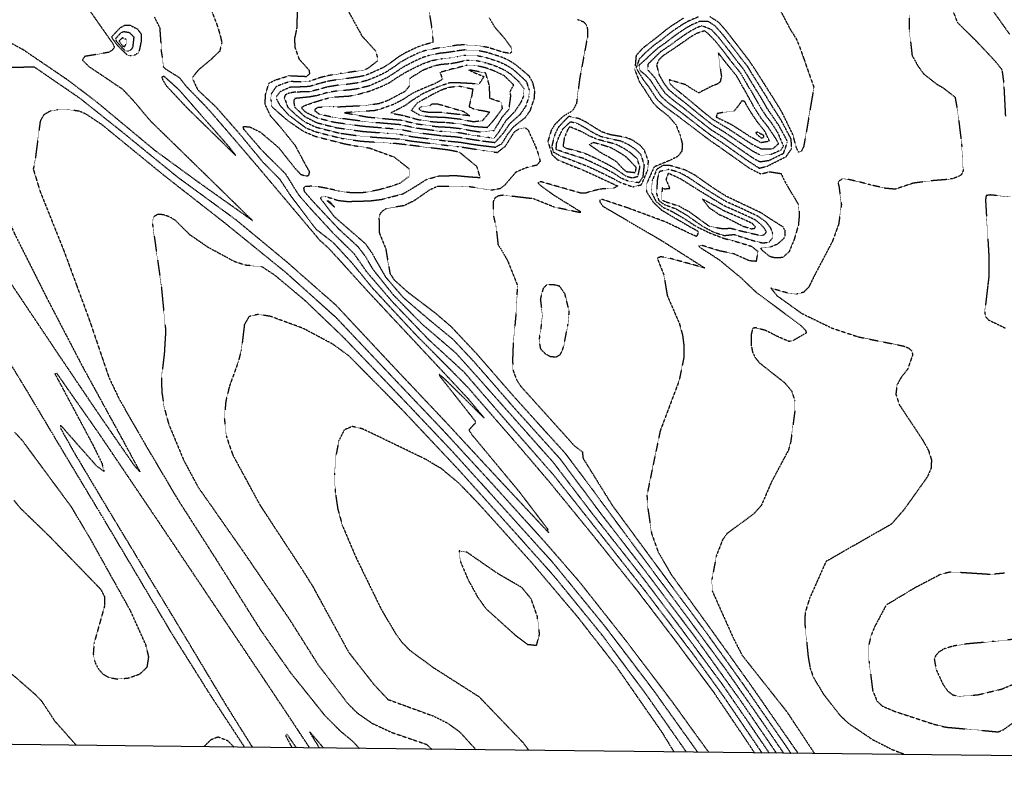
# Model space of a CAD drawing. Header units: feet. Extents: x 2234729 to 2255890, y 588345 to 614924.
# Tile 8 of 88: x 2245159 to 2245944, y 593610 to 594214. Entities that reach past the tile are written whole.
import ezdxf

# ---------------------------------------------------------------- set-up
doc = ezdxf.new("R2010")
doc.units = ezdxf.units.FT
doc.header["$MEASUREMENT"] = 0
doc.linetypes.add('OhDOT_USTN3', pattern=[0.22, 0.165, -0.055])
for name, color, linetype in [('Contours_2ft', 7, 'Continuous'), ('DT_X_Contour_Major', 132, 'OhDOT_USTN3'), ('DT_X_Contour_Minor', 136, 'OhDOT_USTN3'), ('MacedoniaMunicipalBoundar', 7, 'Continuous')]:
    doc.layers.add(name, color=color, linetype=linetype)

msp = doc.modelspace()

# ---------------------------------------------------------------- linework, layer by layer
at = {"layer": 'Contours_2ft'}
for p, q in [((2245581.58, 594002.93), (2245581.49, 594002.92)), ((2245581.67, 594002.92), (2245581.58, 594002.93))]:
    msp.add_line(p, q, dxfattribs=at)
at = {"layer": 'DT_X_Contour_Major'}
for points in [[(2245419.19, 594224.83), (2245432.02, 594201.47), (2245443.03, 594189.3), (2245444.26, 594184.53), (2245444.43, 594181.44), (2245436.67, 594175.36), (2245434.14, 594174.26), (2245421.64, 594172.29), (2245415.78, 594171.47), (2245404.65, 594169.66), (2245398.94, 594168.17), (2245390.04, 594165.17), (2245383.33, 594164.65), (2245374.87, 594165.03), (2245369.22, 594163.21), (2245363.73, 594161.02), (2245359.63, 594155.04), (2245359.43, 594150.7), (2245360.18, 594145.05), (2245367.71, 594138.29), (2245372.81, 594133.97), (2245383.93, 594126.28), (2245385.19, 594125.41), (2245394.54, 594121.4), (2245417.2, 594115.58), (2245425.62, 594113.91), (2245437.97, 594112.02), (2245457.87, 594104.75), (2245469.6, 594095.46), (2245469.75, 594089.37), (2245462.3, 594083.82), (2245456.53, 594081.69), (2245444.95, 594078.43), (2245433.78, 594076.36), (2245423.99, 594076.14), (2245414.18, 594077.42), (2245406.55, 594079.29), (2245397.98, 594080.9), (2245392.05, 594081.44), (2245387.28, 594081.31), (2245385.54, 594080.07), (2245385.98, 594077.44), (2245392.05, 594070.39), (2245413.56, 594047.37), (2245428.64, 594033.52), (2245434.24, 594026.21), (2245441.05, 594014.79), (2245450.54, 594002.92)], [(2245762.1, 594228.85), (2245773.51, 594206.96), (2245778.51, 594199.02), (2245780.49, 594194.36), (2245784.57, 594183.04), (2245792.52, 594160.32), (2245790.35, 594147.96), (2245787.13, 594128.57), (2245784.36, 594113.03), (2245782.45, 594109.32), (2245780.31, 594108.7), (2245778.61, 594112.13), (2245775.82, 594122.62), (2245767.53, 594139.65), (2245764.12, 594145.46), (2245760.39, 594151.45), (2245746.87, 594172.78), (2245741.33, 594181.17), (2245736.68, 594187.24), (2245722.51, 594205.62), (2245716.72, 594212.2), (2245709.65, 594216.67)], [(2245700.59, 594216.65), (2245692.14, 594213.08), (2245687.87, 594210.64), (2245681.63, 594206.44), (2245676.91, 594203), (2245670.66, 594198.02), (2245665.27, 594194.14), (2245657.54, 594187.44), (2245653.24, 594182.95), (2245650.9, 594176.27), (2245651.1, 594175.21), (2245656.44, 594166.42), (2245660.83, 594160.77), (2245661.5, 594159.67), (2245667.26, 594150.9), (2245672.87, 594145.66), (2245684.47, 594137.21), (2245691.85, 594131.59), (2245705.21, 594121.43), (2245709.68, 594118.01), (2245717.28, 594112.81), (2245741.18, 594095.82), (2245750.4, 594091.25), (2245756.98, 594093.06), (2245766.31, 594091.61), (2245770.16, 594083.68), (2245780.17, 594066.99), (2245780.93, 594058.81), (2245780.14, 594050.43), (2245776.71, 594038.67), (2245772.72, 594029.17), (2245767.71, 594024.56), (2245761.52, 594024.22), (2245757.25, 594025.4), (2245751.62, 594030.07), (2245750.22, 594031.59), (2245751.23, 594032.49), (2245757.81, 594033.05), (2245763.6, 594035.47), (2245768.67, 594039.8), (2245769.74, 594042.5), (2245769.74, 594045.93), (2245767.99, 594048.97), (2245758.56, 594054.85), (2245750.31, 594060.29), (2245731.03, 594069.44), (2245722.66, 594073.41), (2245713.21, 594079.4), (2245697.7, 594090.28), (2245689.82, 594094.46), (2245677.89, 594097.95), (2245672.35, 594098.12), (2245667.22, 594095.06), (2245663.57, 594085.83), (2245663.03, 594076.5), (2245666.53, 594069.48), (2245672.23, 594064.65), (2245679.11, 594061.52), (2245689.06, 594055.72), (2245698.62, 594049.43), (2245709.84, 594044.04), (2245721.3, 594039.71), (2245727.85, 594038.13), (2245742.73, 594033.6), (2245747.91, 594029.46), (2245746.45, 594021.52), (2245741.25, 594021.91), (2245728.43, 594027.61), (2245717.63, 594029.77), (2245702.66, 594034.44), (2245700.54, 594033.97), (2245702.07, 594032.4), (2245704.36, 594030.96), (2245716.83, 594022.98), (2245734.56, 594008.29), (2245740.16, 594002.92)], [(2245450.54, 594002.92), (2245456.91, 593994.98), (2245479.62, 593971.82), (2245506.49, 593948.86), (2245527.59, 593925.37), (2245565.71, 593882.37), (2245584.69, 593861.02), (2245615.76, 593820.21), (2245654.11, 593771.55), (2245686.47, 593728.7), (2245719.25, 593684.23), (2245740.08, 593653.88), (2245756.83, 593629.19)]]:
    msp.add_lwpolyline(points, dxfattribs=at)
at = {"layer": 'DT_X_Contour_Minor'}
for points in [[(2245201.77, 594240.35), (2245233.32, 594195.35), (2245234.66, 594192.14), (2245232.62, 594189.81), (2245229.88, 594188.27), (2245210.96, 594185.02), (2245209.03, 594182.2), (2245214.31, 594177.02), (2245240.9, 594159.13), (2245249.48, 594150.11), (2245263.25, 594133.71), (2245310.13, 594087.97), (2245344.69, 594054.12), (2245301.43, 594084.82), (2245267.01, 594109.96), (2245220.36, 594148.8), (2245197.45, 594166.21), (2245161.74, 594190.46), (2245137.6, 594203.41)], [(2245307.46, 594233.75), (2245316.46, 594210.23), (2245318.71, 594202.92), (2245320.35, 594196.17), (2245318.66, 594189.31), (2245311.29, 594182.28), (2245301.45, 594174.07), (2245297.11, 594168.55), (2245297.3, 594166.44), (2245300.97, 594158.57), (2245315.46, 594144.91), (2245334.58, 594123.17), (2245337.78, 594119.19), (2245352.85, 594100.96), (2245366.39, 594087.21), (2245375.04, 594074.13), (2245395.31, 594047.29), (2245408.84, 594036.83), (2245423.82, 594020.6), (2245438.27, 594002.92)], [(2245898.04, 594235.54), (2245906.89, 594212.27), (2245922.15, 594197.26), (2245937.35, 594181), (2245942.49, 594174.48), (2245943.89, 594164.37), (2245945.29, 594137.34)], [(2245444.63, 594002.92), (2245436.14, 594012.85), (2245426.03, 594027.39), (2245409.68, 594043.47), (2245389.74, 594065.11), (2245383.35, 594072.41), (2245380.07, 594077.08), (2245371.37, 594091.16), (2245355.84, 594106.53), (2245352.22, 594110.23), (2245337.95, 594126.82), (2245337.39, 594128.78), (2245337.95, 594129.18), (2245342.56, 594128.84), (2245351.23, 594124.51), (2245365.51, 594112.42), (2245378.68, 594095.82), (2245383.18, 594090.99), (2245387.34, 594089.64), (2245389.64, 594090.14), (2245390.38, 594092.84), (2245387.79, 594097.4), (2245379.01, 594113.77), (2245367.31, 594128.39), (2245359.27, 594137.5), (2245354.84, 594146.78), (2245355.16, 594154.7), (2245357.87, 594163.71), (2245363.02, 594166.25), (2245374.19, 594169.77), (2245375.22, 594169.69), (2245387.79, 594169.12), (2245390.54, 594171.31), (2245390.09, 594173.95), (2245382.22, 594182.73), (2245378.73, 594192.52), (2245378.62, 594199.77), (2245380.25, 594207.19), (2245381.03, 594229.25)], [(2245484.23, 594229.36), (2245488.21, 594204.8), (2245488.66, 594196.26), (2245481.12, 594194.14), (2245476.64, 594192.64), (2245467.03, 594188.08), (2245461.81, 594185.06), (2245453.83, 594179.16), (2245448.8, 594176.05), (2245440.37, 594172.21), (2245435.26, 594170.08), (2245430, 594168.84), (2245421.63, 594167.59), (2245414.52, 594166.79), (2245404.68, 594165.18), (2245398.12, 594163.41), (2245390.13, 594161.02), (2245381.92, 594160.63), (2245374.52, 594160.38), (2245367.56, 594157.23), (2245366.76, 594156.82), (2245363.89, 594153.14), (2245363.93, 594150.89), (2245366.72, 594146.03), (2245373.57, 594138.25), (2245381.86, 594132.17), (2245387.29, 594128.09), (2245395.09, 594124.98), (2245415.5, 594119.76), (2245430.95, 594117.5), (2245454.55, 594115.88), (2245457.06, 594115.72)], [(2245931.76, 594226.43), (2245940.52, 594214.13), (2245948.54, 594202.83)], [(2245431.9, 594002.92), (2245406.22, 594031.33), (2245398.89, 594037.87), (2245345.72, 594100.96), (2245343.98, 594102.91), (2245340, 594107.68), (2245312.29, 594139.87), (2245307.32, 594145.39), (2245292.46, 594160.63), (2245286.65, 594167.94), (2245276.17, 594174.48), (2245273.7, 594176.69), (2245272.87, 594185.06), (2245271.88, 594191.28), (2245271.88, 594195.75), (2245271.04, 594207.63), (2245266.64, 594216.46)], [(2245868.57, 594218.11), (2245868.51, 594206.58), (2245870.87, 594185.71), (2245875.48, 594177.5), (2245879.93, 594171.31), (2245890.7, 594162.8), (2245895.25, 594160.26), (2245905.09, 594152.68), (2245907.09, 594141.69), (2245910.33, 594115.33), (2245911.63, 594093.96), (2245910.14, 594090.63), (2245907.68, 594089.1), (2245903.1, 594087.49), (2245898.48, 594086.81), (2245886.13, 594085.79), (2245871.88, 594083.93), (2245857.25, 594079.09), (2245849.65, 594079.77), (2245837.65, 594082.53), (2245828.95, 594084.86), (2245818.65, 594087.19), (2245815.42, 594087.36), (2245812.2, 594085.37), (2245811.94, 594083.55), (2245812.56, 594081.18), (2245813.25, 594075.45), (2245814.46, 594066.9), (2245812.27, 594051.12), (2245807.33, 594037.53), (2245792.48, 594009.25), (2245789.42, 594002.92)], [(2245254.55, 594190.28), (2245253.6, 594187.79), (2245250.69, 594186), (2245248, 594185.41), (2245244.64, 594186.37), (2245237.19, 594193.74), (2245232.85, 594199.7), (2245232.74, 594201.03), (2245239.42, 594208.1), (2245243.03, 594210.01), (2245246.73, 594210.12), (2245252.98, 594207), (2245255.98, 594203.01), (2245255.92, 594196.83), (2245254.55, 594190.28)], [(2245533.56, 594215.81), (2245537.51, 594208.97), (2245545.56, 594199.7), (2245551.05, 594192.24), (2245551.71, 594188.8), (2245550.14, 594187.45), (2245544.98, 594188.28), (2245532.95, 594192.09), (2245526.42, 594193.41), (2245513.74, 594194.35), (2245507.73, 594193.96), (2245499.57, 594192.65), (2245493.86, 594191.87), (2245483.92, 594190.13), (2245478, 594188.17), (2245469.53, 594184.17), (2245463.11, 594180.64), (2245456.13, 594175.65), (2245450.63, 594172.15), (2245443.44, 594168.78), (2245436.37, 594165.9), (2245428.97, 594163.98), (2245421.63, 594162.89), (2245413.26, 594162.11), (2245404.71, 594160.7), (2245397.3, 594158.64), (2245390.21, 594156.87), (2245380.5, 594156.61), (2245379.31, 594156.65), (2245374.23, 594155.84), (2245370.86, 594154.27), (2245370.15, 594152.03), (2245372.9, 594144.54), (2245379.8, 594138.06), (2245386.72, 594132.69), (2245395.64, 594128.56), (2245413.79, 594123.95), (2245431.89, 594121.37), (2245453.36, 594119.82), (2245461.97, 594119.17), (2245471.72, 594117.55), (2245500.77, 594113.99), (2245509.03, 594113.13), (2245510.83, 594112.93), (2245518.17, 594111.75), (2245529.52, 594109.9), (2245540.12, 594108.45), (2245546.53, 594113.5), (2245552.25, 594122.61), (2245553.84, 594125.01), (2245557.42, 594127.38), (2245562.2, 594128.11), (2245564.62, 594126.42), (2245564.62, 594126.31), (2245570.28, 594113.82), (2245573.09, 594106.06), (2245574.18, 594101.34), (2245571.48, 594098.24), (2245563.04, 594096.22), (2245554.77, 594092.62), (2245546.01, 594082.43), (2245542.54, 594079.6), (2245537.79, 594078.58), (2245535.43, 594078.39), (2245528.27, 594079.47), (2245517.66, 594081.02), (2245501.3, 594081.36), (2245492.37, 594081.25), (2245486.04, 594078.49), (2245473.93, 594070.04), (2245465.67, 594065.97), (2245453.02, 594063.9), (2245451.75, 594063.72), (2245448.29, 594061.57), (2245446.32, 594059.2), (2245445.65, 594055.94), (2245445.87, 594044.41), (2245451.02, 594031.66), (2245454.39, 594011.94), (2245457.67, 594006.88), (2245462.05, 594002.92)], [(2245604.06, 594214.53), (2245608.94, 594212.71), (2245611.3, 594209.84), (2245611.86, 594207.03), (2245611.84, 594200.24), (2245605.65, 594166.86), (2245603.14, 594147.25), (2245599.74, 594141.34), (2245592.33, 594137.07), (2245585.51, 594130.28), (2245583.04, 594126.1), (2245580.63, 594118.13), (2245580.37, 594117.2)], [(2245688.42, 594215.54), (2245678.15, 594208.83), (2245674.17, 594205.88), (2245667.16, 594200.15), (2245662.89, 594196.92), (2245656.85, 594192.27), (2245656.18, 594191.72), (2245650.73, 594185.77), (2245649.71, 594174.38), (2245653.37, 594164.75), (2245657.57, 594158.5), (2245664.02, 594148.44), (2245667.78, 594144.38), (2245676.64, 594137.39), (2245682.47, 594130.52), (2245685.7, 594122.51), (2245687.63, 594115.23), (2245687.24, 594109.55), (2245683.92, 594105.16), (2245676.73, 594101.69), (2245665.1, 594096.9), (2245659.39, 594084.03), (2245659.11, 594077.16), (2245664.19, 594068.94), (2245671.07, 594062.47), (2245676.12, 594059.45), (2245686.89, 594053.1), (2245692.76, 594049.67), (2245700.6, 594045.39), (2245699.01, 594041.32), (2245693.88, 594043.6), (2245674.5, 594052.88), (2245644.26, 594064.1), (2245623.96, 594070.85), (2245621.92, 594070.55), (2245621.71, 594069.02), (2245624.25, 594065.49), (2245670.62, 594038.41), (2245705.48, 594016.25), (2245678.2, 594023.75), (2245670.32, 594025.18), (2245667.56, 594024.1), (2245672.81, 594010.83), (2245674.14, 594002.92)], [(2245774.37, 594119.16), (2245772.81, 594122.13), (2245766.17, 594134.63), (2245761.17, 594142.34), (2245759.44, 594144.99), (2245755.31, 594151.9), (2245744.25, 594169.54), (2245739.74, 594176.96), (2245736.43, 594181.11), (2245730.98, 594188.24), (2245719.68, 594202.81), (2245713.81, 594209.28), (2245708.2, 594212.99), (2245701.51, 594212.98), (2245694.93, 594210.15), (2245690.47, 594207.62), (2245685.12, 594204.05), (2245679.65, 594200.12), (2245674.16, 594195.89), (2245667.65, 594191.37), (2245660.7, 594184.99), (2245657.83, 594182.1), (2245652.99, 594178.1), (2245653.97, 594173.64), (2245657.98, 594170.52), (2245662.13, 594166.15), (2245665.43, 594160.85), (2245670.51, 594153.37), (2245676.58, 594147.93), (2245686.41, 594140.68), (2245694.05, 594134.69), (2245705.09, 594126.2), (2245710.3, 594122.17), (2245718.84, 594116.58), (2245739.08, 594102.31), (2245749.02, 594095.9), (2245755.34, 594097.51), (2245770.5, 594105.18), (2245774.91, 594111.73), (2245774.37, 594119.16)], [(2245771.13, 594117.82), (2245770.01, 594119.97), (2245764.82, 594129.61), (2245758.19, 594139.36), (2245755.27, 594143.64), (2245754.75, 594144.52), (2245750.24, 594152.35), (2245741.63, 594166.31), (2245736.74, 594174.52), (2245731.52, 594181.05), (2245725.27, 594189.24), (2245716.85, 594200), (2245710.91, 594206.37), (2245703.18, 594209.48), (2245698.52, 594207.64), (2245693.79, 594205.04), (2245689.49, 594202.27), (2245688.6, 594201.65), (2245682.39, 594197.25), (2245677.65, 594193.76), (2245670.03, 594188.6), (2245663.58, 594182.22), (2245659.97, 594178.64), (2245660.19, 594174.2), (2245665.4, 594168.42), (2245669.36, 594162.02), (2245673.75, 594155.84), (2245680.3, 594150.2), (2245688.36, 594144.15), (2245696.25, 594137.79), (2245704.98, 594130.97), (2245710.93, 594126.33), (2245720.4, 594120.35), (2245736.98, 594108.81), (2245745.11, 594103.3), (2245749.51, 594101.03), (2245756.79, 594102.13), (2245768.34, 594107.72), (2245771.31, 594116.33), (2245771.13, 594117.82)], [(2245249.21, 594192.52), (2245247.98, 594190.25), (2245245.11, 594189.17), (2245243.01, 594189.75), (2245236.55, 594196.79), (2245235.55, 594199.18), (2245239.73, 594203.75), (2245242, 594204.95), (2245246.46, 594204.23), (2245250.11, 594200.56), (2245249.21, 594192.52)], [(2245667.36, 594178.51), (2245669.01, 594182.43), (2245672.41, 594185.82), (2245681.15, 594191.63), (2245685.13, 594194.37), (2245695.08, 594201.26), (2245699.75, 594203.87), (2245705.3, 594205.62), (2245708.01, 594203.46), (2245714.02, 594197.19), (2245719.57, 594190.24), (2245726.62, 594181), (2245733.75, 594172.07), (2245739, 594163.08), (2245745.17, 594152.79), (2245750.07, 594144.05), (2245754.31, 594137.55), (2245758.35, 594132.46), (2245763.46, 594124.59), (2245768.14, 594113.68), (2245766.17, 594110.25), (2245758.23, 594106.75), (2245749.99, 594106.17), (2245743.77, 594109.38), (2245734.88, 594115.3), (2245721.95, 594124.12), (2245711.56, 594130.5), (2245704.87, 594135.74), (2245698.45, 594140.89), (2245690.3, 594147.61), (2245684.02, 594152.46), (2245676.99, 594158.3), (2245673.29, 594163.19), (2245669.46, 594169.86), (2245667.27, 594178.04), (2245667.36, 594178.51)], [(2245243.88, 594194.76), (2245243.97, 594198.64), (2245240.96, 594199.87), (2245238.35, 594197.33), (2245241.37, 594193.14), (2245242.91, 594193.1), (2245243.88, 594194.76)], [(2245437.75, 594161.46), (2245435.9, 594161.01), (2245427.93, 594159.13), (2245421.62, 594158.19), (2245412, 594157.43), (2245404.73, 594156.22), (2245396.48, 594153.87), (2245390.4, 594152.72), (2245378.73, 594151.51), (2245377.78, 594150.16), (2245377.83, 594148.02), (2245378.41, 594144.64), (2245386.31, 594137.14), (2245396.19, 594132.14), (2245412.09, 594128.13), (2245432.83, 594125.24), (2245452.16, 594123.76), (2245462.31, 594122.95), (2245472.76, 594120.98), (2245498.6, 594117.75), (2245510.79, 594116.58), (2245517.4, 594115.45), (2245524.37, 594114.39), (2245538.59, 594112.66), (2245543.78, 594115.53), (2245548.47, 594123.18), (2245553.09, 594129.04), (2245562.3, 594136.25), (2245566.29, 594141.78), (2245569.74, 594152.01), (2245569.92, 594158.05), (2245568.36, 594164.09), (2245565.63, 594169.19), (2245558.56, 594175.25), (2245554.04, 594178.87), (2245548.43, 594182.28), (2245542.89, 594184.68), (2245532.34, 594188.06), (2245525.36, 594189.54), (2245514.31, 594190.27), (2245507.86, 594189.43), (2245500.73, 594188.26), (2245494.42, 594187.53), (2245485.89, 594185.98), (2245479.37, 594183.71), (2245472.03, 594180.26), (2245464.41, 594176.21), (2245458.44, 594172.14), (2245452.47, 594168.25), (2245446.51, 594165.35), (2245437.75, 594161.46)], [(2245394.11, 594148.59), (2245398.03, 594149.79), (2245405.34, 594151.92), (2245410.75, 594152.75), (2245421.62, 594153.49), (2245426.89, 594154.28), (2245438.61, 594157.53), (2245449.58, 594161.92), (2245454.31, 594164.35), (2245460.75, 594168.64), (2245465.7, 594171.78), (2245474.54, 594176.35), (2245480.73, 594179.24), (2245487.86, 594181.82), (2245494.97, 594183.19), (2245501.88, 594183.87), (2245508, 594184.89), (2245514.87, 594186.19), (2245524.29, 594185.68), (2245531.72, 594184.04), (2245540.8, 594181.07), (2245547.18, 594178.21), (2245552.37, 594174.92), (2245557.87, 594170.11), (2245563.2, 594165.15), (2245565.41, 594158.23), (2245565.27, 594153.08), (2245562.64, 594145.24), (2245558.03, 594138.53), (2245549.9, 594131.34), (2245544.7, 594123.74), (2245537.97, 594116.19), (2245528.32, 594117.38), (2245520.71, 594118.53), (2245511.61, 594120.08), (2245506.09, 594120.81), (2245505.23, 594120.86), (2245496.44, 594121.51), (2245473.79, 594124.4), (2245462.65, 594126.73), (2245450.97, 594127.69), (2245433.78, 594129.11), (2245410.38, 594132.32), (2245396.74, 594135.72), (2245387.23, 594140.49), (2245384.3, 594143.35), (2245384.3, 594144.76), (2245386.33, 594145.83), (2245394.11, 594148.59)], [(2245716.35, 594187.85), (2245716.53, 594186.1), (2245717.45, 594177.91), (2245718.78, 594169.15), (2245717.84, 594164.95), (2245716.04, 594163.21), (2245711.6, 594161.58), (2245700.71, 594155.93), (2245696.27, 594158.46), (2245690.25, 594162.46), (2245677.2, 594166.4), (2245677.81, 594163.26), (2245680.23, 594160.77), (2245687.73, 594154.73), (2245692.24, 594151.08), (2245700.65, 594143.99), (2245704.76, 594140.52), (2245712.19, 594134.66), (2245723.51, 594127.89), (2245732.77, 594121.8), (2245742.43, 594115.45), (2245750.48, 594111.3), (2245759.67, 594111.36), (2245764.42, 594115.43), (2245762.1, 594119.57), (2245756.12, 594128.55), (2245750.88, 594135.15), (2245745.38, 594143.58), (2245740.1, 594153.24), (2245736.38, 594159.85), (2245730.75, 594169.63), (2245722.41, 594179.99), (2245716.35, 594187.85)], [(2245397.4, 594144.61), (2245409.09, 594145.07), (2245412.6, 594144.84), (2245420.03, 594145.28), (2245435.65, 594146.01), (2245446.25, 594147.67), (2245453.39, 594150.32), (2245466.61, 594157.38), (2245470.04, 594161.5), (2245470.3, 594167.08), (2245470.98, 594168.13), (2245481.23, 594174.42), (2245482.09, 594174.77), (2245489.83, 594177.67), (2245495.53, 594178.85), (2245503.05, 594179.47), (2245508.14, 594180.36), (2245515.44, 594182.11), (2245523.23, 594181.81), (2245531.1, 594180.01), (2245538.72, 594177.47), (2245545.94, 594174.14), (2245550.7, 594170.97), (2245557.17, 594164.96), (2245561.39, 594159.29), (2245560.88, 594153.46), (2245559, 594148.7), (2245553.75, 594140.8), (2245546.72, 594133.65), (2245540.92, 594124.3), (2245537.36, 594119.72), (2245532.26, 594120.38), (2245524.01, 594121.61), (2245517.16, 594122.65), (2245510.69, 594123.89), (2245503.33, 594124.73), (2245494.27, 594125.27), (2245474.83, 594127.83), (2245463, 594130.51), (2245449.78, 594131.63), (2245434.72, 594132.98), (2245408.68, 594136.5), (2245398, 594138.93), (2245394.82, 594141.44), (2245394.93, 594143.24), (2245397.4, 594144.61)], [(2245441.29, 594141.58), (2245435.5, 594141.45), (2245418.25, 594140.09), (2245436.78, 594136.7), (2245448.59, 594135.56), (2245463.34, 594134.29), (2245475.87, 594131.25), (2245492.1, 594129.04), (2245501.44, 594128.59), (2245510.64, 594127.54), (2245518.74, 594126), (2245526.86, 594124.76), (2245537.56, 594125.98), (2245538.2, 594127.05), (2245543.81, 594136.48), (2245549.36, 594142.87), (2245550.85, 594153.64), (2245550.1, 594156.8), (2245553.15, 594162.29), (2245545.56, 594169.65), (2245544.69, 594170.08), (2245536.63, 594173.86), (2245530.48, 594175.98), (2245522.17, 594177.95), (2245516, 594178.03), (2245505.1, 594175.14), (2245504.21, 594175.08), (2245494.31, 594172.26), (2245496.36, 594166.88), (2245490.97, 594163.59), (2245485.87, 594161.55), (2245475.21, 594157), (2245469.46, 594153.79), (2245465.15, 594150.83), (2245456.66, 594146.45), (2245446.67, 594142.92), (2245441.29, 594141.58)], [(2245392.74, 594002.92), (2245372.56, 594020.68), (2245332.15, 594054.22), (2245284.88, 594088.82), (2245241.62, 594124.11), (2245207.35, 594151.46), (2245170.81, 594176.52), (2245149.01, 594176.1), (2245140.33, 594174.56), (2245133.41, 594171.67), (2245128.46, 594167.98), (2245123.83, 594161.32), (2245121.78, 594155.44), (2245119.32, 594150.15), (2245117.86, 594134.75), (2245119.6, 594125.61), (2245142.69, 594072.26), (2245154.84, 594043.87), (2245175.38, 594002.92)], [(2245293.06, 594143.53), (2245276.1, 594161.58), (2245272.64, 594167.79), (2245273.05, 594169.1), (2245274.17, 594169.29), (2245285.95, 594158.63), (2245325.48, 594113.57), (2245331.44, 594105.97), (2245293.06, 594143.53)], [(2245517.33, 594174.22), (2245521.74, 594172.12), (2245529.37, 594168.98), (2245525.38, 594162.98), (2245523.83, 594163.07), (2245511.72, 594163.85), (2245502.07, 594163.92), (2245501.13, 594163.65), (2245494.2, 594161.35), (2245488.31, 594158.83), (2245480.33, 594155.11), (2245473.42, 594150.75), (2245472.55, 594150.3), (2245466.61, 594145.91), (2245461.06, 594142.95), (2245455.04, 594139.88), (2245464.87, 594138.01), (2245476.91, 594134.67), (2245489.94, 594132.8), (2245499.54, 594132.46), (2245510.6, 594131.19), (2245520.32, 594129.34), (2245532.01, 594128.45), (2245532.68, 594128.97), (2245538.05, 594135.16), (2245544.12, 594143.51), (2245543.41, 594148.35), (2245534.1, 594151.62), (2245533.82, 594161.5), (2245530.81, 594171.71), (2245529.86, 594171.95), (2245517.67, 594174.33), (2245517.33, 594174.22)], [(2245476.43, 594148.22), (2245485.45, 594153.23), (2245490.75, 594156.12), (2245496.72, 594158.88), (2245501.65, 594160.5), (2245509.38, 594161.44), (2245520.45, 594159.09), (2245519.75, 594154.38), (2245517.47, 594145.03), (2245522.01, 594142.79), (2245528.59, 594141.83), (2245534, 594140.61), (2245528.06, 594133.71), (2245520.96, 594132.81), (2245510.55, 594134.85), (2245497.64, 594136.33), (2245487.77, 594136.56), (2245478.33, 594137.94), (2245471.53, 594141.95), (2245476.43, 594148.22)], [(2245479.78, 594145.18), (2245485.9, 594145.62), (2245488.1, 594147.2), (2245492.73, 594147.12), (2245497.29, 594145.82), (2245503.45, 594143.96), (2245513.27, 594141.18), (2245518.1, 594137.67), (2245510.08, 594138.6), (2245495.74, 594140.19), (2245485.61, 594140.32), (2245480.07, 594141.22), (2245477.99, 594142.73), (2245477.99, 594144.03), (2245479.78, 594145.18)], [(2245737.39, 594149.04), (2245735.09, 594149.65), (2245732.27, 594145.6), (2245728.73, 594141.38), (2245721.08, 594140.54), (2245715.34, 594139.36), (2245714.67, 594136.66), (2245725.38, 594131.49), (2245730.67, 594128.29), (2245741.1, 594121.53), (2245750.29, 594116.39), (2245757.05, 594117.57), (2245753.44, 594125.34), (2245747.45, 594132.75), (2245741.33, 594141.89), (2245737.39, 594149.04)], [(2245382.2, 594002.92), (2245371.87, 594012.19), (2245322.66, 594052.16), (2245274.43, 594089.9), (2245224.67, 594130.61), (2245212.2, 594138.9), (2245206.77, 594141.31), (2245195.99, 594142.84), (2245189.53, 594142.59), (2245183.16, 594141.32), (2245178.16, 594138.36), (2245175.43, 594133.34), (2245171.17, 594100.72), (2245169.91, 594095.2), (2245175.33, 594077.43), (2245194.37, 594029.89), (2245204.29, 594002.92)], [(2245597.1, 594137.23), (2245594.14, 594134.35), (2245588.93, 594128.77), (2245585.9, 594123), (2245583.4, 594113.05), (2245584.74, 594108.79), (2245590.88, 594105.4), (2245594.95, 594104.09), (2245602.92, 594100.95), (2245611.35, 594097.76), (2245612.27, 594097.33), (2245618.7, 594094.38), (2245624.53, 594091.53), (2245632.87, 594087.46), (2245638.04, 594084.56), (2245648.13, 594080.98), (2245654.66, 594082.55), (2245655.51, 594083.65), (2245660.02, 594094.46), (2245660.59, 594101.51), (2245657.33, 594110.22), (2245654.2, 594113.9), (2245647.93, 594118.22), (2245642.36, 594120.45), (2245630.46, 594122.48), (2245623.16, 594124.9), (2245621.89, 594125.67), (2245610.8, 594132.63), (2245605.28, 594135.39), (2245597.1, 594137.23)], [(2245586.97, 594110.81), (2245587.32, 594115.63), (2245588.75, 594119.9), (2245592.35, 594127.25), (2245598.45, 594132.95), (2245603.24, 594131.92), (2245609.03, 594128.82), (2245617.28, 594123.77), (2245622.63, 594121.23), (2245628.69, 594119.71), (2245638.5, 594117.72), (2245644.9, 594114.67), (2245650.43, 594110.87), (2245654.46, 594106.79), (2245657.08, 594098.5), (2245656.1, 594088.92), (2245652.91, 594084.25), (2245644.28, 594085.6), (2245638.67, 594087.96), (2245633.23, 594091.63), (2245626.79, 594095.01), (2245620.17, 594098.35), (2245614.74, 594100.91), (2245608.63, 594103.62), (2245602.49, 594105.52), (2245592.87, 594108.67), (2245588.38, 594110.25), (2245586.97, 594110.81)], [(2245592.44, 594113.54), (2245594.32, 594112.01), (2245602.06, 594110.09), (2245609.5, 594107.91), (2245617.21, 594104.49), (2245621.64, 594102.32), (2245629.04, 594098.49), (2245633.58, 594095.81), (2245642.72, 594089.57), (2245647.76, 594088.13), (2245652.19, 594089.41), (2245653.84, 594096.97), (2245651.58, 594103.36), (2245646.66, 594107.84), (2245641.87, 594111.12), (2245634.63, 594114.98), (2245626.91, 594116.93), (2245619.26, 594119.05), (2245612.67, 594121.87), (2245607.26, 594125.01), (2245597.75, 594128.92), (2245596.17, 594126.62), (2245593.44, 594119.98), (2245592.44, 594113.54)], [(2245750.32, 594120.24), (2245751.72, 594119.96), (2245752.55, 594120.75), (2245752.55, 594121.78), (2245752.16, 594122.3), (2245750.07, 594123.21), (2245747.13, 594124.8), (2245746.54, 594124.7), (2245746.27, 594124.25), (2245746.73, 594123.14), (2245750.32, 594120.24)], [(2245401.21, 594068.9), (2245399.09, 594071.81), (2245399.99, 594073.04), (2245402.98, 594073.38), (2245413.14, 594070.14), (2245420.59, 594069.33), (2245438.44, 594069.84), (2245447.46, 594070.95), (2245454.77, 594072.8), (2245464.73, 594075.39), (2245475.38, 594081.69), (2245483.55, 594086.91), (2245493.52, 594089.72), (2245507.06, 594090.03), (2245515.02, 594089.26), (2245526.43, 594088.4), (2245523.74, 594097.2), (2245513.17, 594105.83), (2245509.97, 594108.53), (2245501.51, 594110.27), (2245470.37, 594114.17), (2245457.06, 594115.72)], [(2245580.37, 594117.2), (2245583.68, 594106.61), (2245587.9, 594102.77), (2245590.15, 594101.72), (2245603.35, 594096.39), (2245606.89, 594095.05), (2245617.24, 594090.42), (2245622.28, 594088.06), (2245632.51, 594083.28), (2245636.11, 594081.62), (2245632.81, 594079.83), (2245621.9, 594079.17), (2245614.2, 594077.17), (2245610.51, 594075.98), (2245606.57, 594075.98), (2245575.03, 594084.99), (2245572.45, 594084.56), (2245572.7, 594083.8), (2245574.44, 594082.14), (2245584.63, 594074.7), (2245606.66, 594061.06), (2245605.98, 594060.39), (2245585.61, 594064.74), (2245569.02, 594071.39), (2245544.87, 594074.28), (2245541.11, 594073.83), (2245538.16, 594072.16), (2245536.67, 594069.01), (2245536.64, 594068.77), (2245537.03, 594057.46), (2245539, 594049.44), (2245540.57, 594035.15), (2245548.16, 594022.28), (2245555.88, 594002.92)], [(2245617.17, 594112.03), (2245613.36, 594114.66), (2245616.62, 594116.55), (2245625.14, 594114.16), (2245630.77, 594112.25), (2245638.84, 594107.58), (2245642.89, 594104.81), (2245650.65, 594096.66), (2245649.87, 594092.16), (2245643.2, 594092.91), (2245640.34, 594095.24), (2245635.39, 594100.77), (2245629.65, 594104.36), (2245622.88, 594108.02), (2245617.17, 594112.03)], [(2245722.26, 594069.29), (2245719.2, 594071.15), (2245704.78, 594080.14), (2245692.15, 594088.69), (2245684.86, 594092.58), (2245676.85, 594094.82), (2245669.35, 594093.22), (2245667.74, 594087.63), (2245666.95, 594075.85), (2245668.88, 594070.03), (2245673.4, 594066.83), (2245682.11, 594063.59), (2245691.22, 594058.33), (2245703.93, 594049.43), (2245712.94, 594044.69), (2245721.07, 594042.14), (2245728.74, 594043.01), (2245730.25, 594042.5), (2245744.64, 594037.92), (2245751.82, 594036.22), (2245756.9, 594036.89), (2245759.5, 594040.19), (2245759.67, 594043.79), (2245758.1, 594048.2), (2245754.47, 594052.85), (2245747.98, 594057.47), (2245732.93, 594064.58), (2245722.26, 594069.29)], [(2245721.17, 594065.71), (2245716.39, 594068.62), (2245696.36, 594080.88), (2245686.6, 594087.09), (2245676.37, 594091.82), (2245674.58, 594086.82), (2245677.62, 594079.49), (2245673.29, 594079.16), (2245671.45, 594080.22), (2245671.23, 594070.57), (2245674.57, 594069.01), (2245685.11, 594065.66), (2245693.39, 594060.95), (2245709.24, 594049.44), (2245720.01, 594047.62), (2245726.14, 594048.01), (2245736.44, 594045.31), (2245751, 594041.99), (2245753.42, 594043.29), (2245754.66, 594045.03), (2245753.2, 594047.62), (2245750.38, 594050.86), (2245745.66, 594054.66), (2245734.84, 594059.72), (2245721.17, 594065.71)], [(2245401.21, 594068.9), (2245409.93, 594057.28), (2245434.76, 594035.71), (2245439.45, 594029.02), (2245450.93, 594009), (2245456.18, 594002.92)], [(2245404.22, 594069.99), (2245405.92, 594069.58), (2245410.18, 594064.8), (2245404.22, 594069.99)], [(2245720.09, 594062.13), (2245716.44, 594064.34), (2245703.7, 594071.17), (2245708.88, 594064.43), (2245717.12, 594058.87), (2245723.21, 594056.17), (2245736.02, 594049.6), (2245742.85, 594047.51), (2245745.21, 594047.9), (2245746.05, 594048.91), (2245743.34, 594051.85), (2245736.74, 594054.86), (2245725.08, 594059.96), (2245720.09, 594062.13)], [(2245949.39, 594072.91), (2245933.32, 594074.51), (2245929.92, 594074.01), (2245929.42, 594070.32), (2245932.06, 594026.12), (2245931.95, 594008.26), (2245931.32, 594002.92)], [(2245371.58, 594002.92), (2245362.58, 594010.48), (2245352.29, 594017.23), (2245339.2, 594018.4), (2245330.59, 594021.21), (2245309.42, 594032.66), (2245294.92, 594042.64), (2245283.46, 594054.04), (2245279.19, 594056.76), (2245274.02, 594058.68), (2245269.06, 594059.03), (2245265.72, 594056.85), (2245264.98, 594051.47), (2245271.86, 594002.92)], [(2245113.45, 594002.92), (2245132.62, 593970.92), (2245162.49, 593922.03), (2245195.07, 593867.39), (2245223.67, 593819.84), (2245252.81, 593770.8), (2245280.7, 593723.94), (2245310.26, 593676.77), (2245338.36, 593633.88)], [(2245175.38, 594002.92), (2245180.46, 593992.79), (2245209.6, 593936.81), (2245237.86, 593885.2), (2245254.95, 593853.67), (2245250.73, 593858.29), (2245222.93, 593898.54), (2245189.17, 593948.61), (2245157.92, 593995.31), (2245152.8, 594002.92)], [(2245204.29, 594002.92), (2245214.64, 593974.82), (2245230.15, 593929.16), (2245238.34, 593911.8), (2245258.97, 593875.85), (2245284.8, 593832.13), (2245315.89, 593783.51), (2245351.33, 593727.14), (2245375.03, 593693.38), (2245402.19, 593659.42), (2245414.4, 593647.13), (2245424.88, 593638.41), (2245429.94, 593632.85)], [(2245271.86, 594002.92), (2245271.9, 594002.65), (2245275.51, 593966.28), (2245274.4, 593947.9), (2245272.12, 593928.49), (2245272.43, 593917.33), (2245274.32, 593904.95), (2245278.03, 593891.33), (2245290.04, 593862.54), (2245301.43, 593841.29), (2245337.18, 593790.24), (2245374.05, 593736.18), (2245396.98, 593699.79), (2245420.63, 593668.84), (2245428.27, 593661.19), (2245440.13, 593652.94), (2245456.03, 593645.57), (2245483.64, 593636.07), (2245487.69, 593632.21)], [(2245699.89, 593629.83), (2245664.95, 593678.86), (2245625.8, 593730.43), (2245584.38, 593781.11), (2245545.07, 593824.67), (2245504.22, 593869.85), (2245463.52, 593912.8), (2245417.71, 593960.53), (2245386.99, 593989.98), (2245371.58, 594002.92)], [(2245708.73, 593629.73), (2245679.26, 593670.5), (2245643.03, 593718.37), (2245605.35, 593766.09), (2245578.73, 593796.74), (2245536.03, 593844), (2245497.01, 593886.5), (2245454.03, 593931.7), (2245411.72, 593976.42), (2245382.2, 594002.92)], [(2245431.9, 594002.92), (2245437.05, 593997.23), (2245477.73, 593953.71), (2245516.94, 593911.72), (2245529.45, 593896.62), (2245498.31, 593927.45), (2245493.77, 593931.26), (2245493.88, 593930.3), (2245522.24, 593894.27), (2245522.72, 593892.76), (2245517.37, 593886.91), (2245519.62, 593883.37), (2245557.37, 593837.86), (2245579.86, 593808.3), (2245581, 593805.07), (2245538.45, 593850.6), (2245499.25, 593892.97), (2245455.11, 593939.72), (2245411.48, 593986.44), (2245392.74, 594002.92)], [(2245438.27, 594002.92), (2245440.52, 594000.17), (2245474.55, 593963.46), (2245506.93, 593930.78), (2245516.86, 593920.55), (2245559.35, 593871.56), (2245581.62, 593845.42), (2245616.73, 593802.44), (2245652.26, 593757.95), (2245681.05, 593720.12), (2245712.46, 593677.84), (2245740.78, 593635.97), (2245745.13, 593629.32)], [(2245444.63, 594002.92), (2245456.53, 593989.04), (2245485.22, 593959.15), (2245513.13, 593933.53), (2245546.53, 593894.83), (2245584.73, 593851.23), (2245621.6, 593804.69), (2245657.89, 593758.49), (2245695.46, 593709), (2245720.57, 593674.19), (2245751.06, 593629.26)], [(2245456.18, 594002.92), (2245465.02, 593992.71), (2245484.1, 593976.32), (2245504.71, 593959.3), (2245522, 593940.82), (2245553.2, 593904.87), (2245589.49, 593864.62), (2245622.61, 593820.21), (2245659.27, 593772.78), (2245698, 593721.29), (2245733.83, 593671.27), (2245762.2, 593629.7), (2245762.59, 593629.13)], [(2245462.05, 594002.92), (2245468.43, 593997.17), (2245490.48, 593980.4), (2245502.93, 593969.74), (2245523.72, 593947.58), (2245551.15, 593915.97), (2245594.29, 593868.23), (2245615.38, 593840.09), (2245644.13, 593801.17), (2245683.87, 593747.95), (2245721.6, 593696.69), (2245752.13, 593652.86), (2245768.31, 593629.07)], [(2245554.87, 593979.61), (2245556.14, 593999.27), (2245555.88, 594002.92)], [(2245581.49, 594002.92), (2245579.35, 594002.79), (2245576.54, 593999.81), (2245574.35, 593991.31), (2245576.03, 593978.37), (2245574.65, 593967.47), (2245573.42, 593959.54), (2245573.83, 593955.13), (2245574.49, 593951.63), (2245578.04, 593948.13), (2245581.94, 593945.75), (2245586.86, 593945.19), (2245590.26, 593947.12), (2245591.68, 593950.06), (2245593.05, 593953.81), (2245596.42, 593971.34)], [(2245596.42, 593971.34), (2245597.43, 593981.49), (2245594.03, 593995.42), (2245589.81, 594001.61), (2245586.89, 594002.56), (2245581.67, 594002.92)], [(2245674.14, 594002.92), (2245675.6, 593994.21), (2245685.27, 593971.86), (2245687.76, 593962.76), (2245688.91, 593953.57), (2245688.72, 593944.43), (2245685, 593926.21), (2245669.91, 593886.18), (2245659.34, 593834.96), (2245659.99, 593825.23), (2245663.03, 593804.55), (2245668.24, 593789.7), (2245678.9, 593771.39), (2245708.7, 593730.24), (2245741.53, 593684.25), (2245778.96, 593630.29), (2245779.86, 593628.94)], [(2245740.16, 594002.92), (2245746.01, 593997.33), (2245781.9, 593970.51), (2245785.9, 593966.51), (2245786.51, 593964.34), (2245776.08, 593958.34), (2245772.76, 593957.59), (2245764.13, 593961.23), (2245754.07, 593966.38), (2245745.89, 593968.55), (2245743.82, 593968.03), (2245742.52, 593963.32), (2245742.6, 593954.22), (2245743.59, 593949.28), (2245745.7, 593944.76), (2245749.27, 593940.41), (2245769.21, 593924.7), (2245774.83, 593917.93), (2245777.28, 593910.32), (2245777.34, 593902.14), (2245774.08, 593877.73), (2245772.23, 593870.87), (2245759.02, 593846.11), (2245750.52, 593826.65), (2245744.44, 593819.94), (2245723.19, 593804.21), (2245719.92, 593799.76), (2245714.78, 593786.82), (2245711.14, 593767.74), (2245711.45, 593758.53), (2245728.06, 593721.33), (2245735.28, 593707.21), (2245770.96, 593662.09), (2245787.7, 593636.86), (2245793, 593628.79)], [(2245789.42, 594002.92), (2245788.55, 594001.12), (2245784.22, 593996.79), (2245778.71, 593995.38), (2245772.63, 593995.94), (2245758.32, 594000.02), (2245763.11, 593994.11), (2245782.83, 593980), (2245806.9, 593968.3), (2245827.67, 593961.34), (2245863.81, 593954.01), (2245867.95, 593952.39), (2245870.71, 593949.97), (2245871.26, 593946.65), (2245867.19, 593935.36), (2245861.99, 593928.72), (2245858.81, 593922.84), (2245857.91, 593915.49), (2245860.76, 593906.95), (2245879.14, 593879.23), (2245883.88, 593870.75), (2245886.34, 593863.06), (2245885.93, 593856.19), (2245882.92, 593849.4), (2245864.53, 593823.55), (2245854.35, 593811.82), (2245802.17, 593782.01), (2245789.09, 593752.56), (2245785.56, 593741.22), (2245785.2, 593733.6), (2245787.93, 593706.08), (2245789.53, 593697.13), (2245791.98, 593689.79), (2245800.31, 593676), (2245813.68, 593658.84), (2245820.46, 593652.65), (2245839.23, 593639.99), (2245855.06, 593631.9), (2245865.54, 593627.98)], [(2245931.32, 594002.92), (2245928.77, 593981.25), (2245929.33, 593977.57), (2245931.91, 593974.73), (2245945.29, 593968.25)], [(2245690.85, 593629.93), (2245690.29, 593630.82), (2245658.62, 593676.17), (2245623.8, 593723.12), (2245585.51, 593770.12), (2245548.61, 593811.44), (2245509.46, 593854.96), (2245464.8, 593902.43), (2245421.71, 593946.07), (2245408.41, 593955.69), (2245385.24, 593968.03), (2245359.33, 593977.54), (2245349.51, 593979.25), (2245342.03, 593977.48), (2245338.31, 593971.01), (2245335.89, 593950.94), (2245333.44, 593941.36), (2245326.36, 593921.78), (2245323.45, 593909.68), (2245322.3, 593896.12), (2245323.95, 593881.73), (2245328.93, 593867.27), (2245350.51, 593827.42), (2245384.16, 593775.95), (2245392.95, 593761.91), (2245421.47, 593709.58), (2245441.59, 593683.88), (2245452.85, 593671.9), (2245489.1, 593658.69), (2245500.62, 593652.9), (2245509.92, 593646.15), (2245522.12, 593632.82), (2245522.81, 593631.81)], [(2245554.87, 593979.61), (2245552.63, 593954.27), (2245552.18, 593942.96), (2245552.58, 593934.59), (2245555.17, 593927.6), (2245558.36, 593922.27), (2245601.29, 593874.58), (2245607.87, 593869.48), (2245608.43, 593864.35), (2245631.69, 593826.88), (2245669.6, 593775.24), (2245707.56, 593724), (2245735.96, 593684.25), (2245768.78, 593636.86), (2245774.07, 593629)], [(2245390.35, 593633.3), (2245376.04, 593655.03), (2245354.99, 593686.63), (2245332.73, 593719.87), (2245296.74, 593773.61), (2245267.7, 593816.98), (2245243.56, 593852.73), (2245223.23, 593882.85), (2245188.82, 593932.05), (2245187.24, 593931.7), (2245217.25, 593875.5), (2245224.69, 593860.44), (2245226.28, 593853.93), (2245220.65, 593858), (2245191.73, 593890.81), (2245191.3, 593888.97), (2245202.76, 593868.56), (2245228.27, 593825.75), (2245260.71, 593772.01), (2245290.62, 593722.5), (2245323.19, 593668.13), (2245344.66, 593633.81)], [(2245441.13, 593883.76), (2245432.23, 593887.95), (2245424.31, 593889.75), (2245417.95, 593887.02), (2245413.61, 593878.37), (2245411.14, 593865.6), (2245410.25, 593851.26), (2245410.76, 593837.44), (2245412.74, 593824.19), (2245416.34, 593811.03), (2245427.26, 593785.34), (2245447.57, 593743.62), (2245459, 593724.37), (2245464.26, 593717.25), (2245470.14, 593711.25), (2245489.03, 593697.38), (2245525.35, 593674.23), (2245560.53, 593637.53), (2245565.08, 593631.34)], [(2245154.51, 593830.8), (2245159.38, 593824.8), (2245182.97, 593801.99), (2245223.81, 593759.74), (2245226.76, 593753.83), (2245226.85, 593746.85), (2245218.38, 593716.7), (2245217.77, 593708.35), (2245219.06, 593701.74), (2245221.71, 593696.48), (2245225.35, 593692.29), (2245230.36, 593689.42), (2245237.28, 593688.23), (2245246.15, 593689.08), (2245254.87, 593692.21), (2245260.8, 593697.79), (2245262.08, 593705.81), (2245259.79, 593715.31), (2245247.53, 593742.64), (2245215.2, 593800.59), (2245200.24, 593825.73), (2245161.61, 593878.1), (2245155.11, 593885.18)], [(2245681.04, 593630.04), (2245671.67, 593645.42), (2245635.06, 593698.1), (2245604.42, 593737.43), (2245567.15, 593781.51), (2245525.41, 593827.86), (2245509.67, 593844.25), (2245495.35, 593856.19), (2245482.38, 593863.81), (2245441.13, 593883.76)], [(2245539.46, 593773.01), (2245515.75, 593789.4), (2245509.56, 593790.55), (2245510.63, 593781.91), (2245516.68, 593767.6), (2245524.31, 593753.64), (2245530.95, 593744.45), (2245554.51, 593723.14), (2245564.23, 593715.91), (2245571.33, 593715.14), (2245573.74, 593724.04), (2245571.94, 593738.41), (2245567, 593752.2), (2245559.83, 593761.01), (2245539.46, 593773.01)], [(2245944.54, 593772.66), (2245933.04, 593771.64), (2245901.64, 593773.66), (2245893.58, 593771.7), (2245873.23, 593761.07), (2245850.16, 593747.2), (2245840.99, 593729.93), (2245837.98, 593722.5), (2245836.43, 593715.83), (2245836.48, 593702.5), (2245839.37, 593679.29), (2245842.73, 593670.84), (2245847.02, 593666.65), (2245857.12, 593662.4), (2245888.02, 593652.25), (2245897.85, 593649.82), (2245928.93, 593647.05), (2245939.4, 593646.03), (2245943.65, 593647.76), (2245959.14, 593658.92)], [(2245975.97, 593722.54), (2245934.81, 593718.06), (2245914, 593716.21), (2245903.71, 593714.54), (2245896.43, 593712.31), (2245891.97, 593709.62), (2245889.57, 593706.73), (2245888.57, 593703.73), (2245890.11, 593695.67)], [(2245153.22, 593691.86), (2245171.21, 593676.21), (2245176.54, 593670.67), (2245186.99, 593654.8), (2245204.13, 593635.45)], [(2245890.11, 593695.67), (2245895.56, 593683.88), (2245899.16, 593678.79), (2245903.15, 593675.65), (2245908.09, 593674.32), (2245923.39, 593675.69), (2245942.32, 593680.21), (2245955.58, 593685.69)], [(2245379.85, 593633.41), (2245372.36, 593644.03), (2245371.19, 593643.01), (2245376.29, 593633.45)], [(2245398.21, 593633.21), (2245392.35, 593642.65), (2245390.45, 593646.04), (2245401.47, 593633.17)], [(2245305.68, 593634.26), (2245307.56, 593635.8), (2245311.66, 593639.88), (2245317.22, 593642.11), (2245324.89, 593639.17), (2245329.99, 593633.97)]]:
    msp.add_lwpolyline(points, dxfattribs=at)
at = {"layer": 'MacedoniaMunicipalBoundar'}
msp.add_lwpolyline([(2246251.15, 592333.36), (2246242.22, 593623.76), (2245411.91, 593633.05), (2245332.82, 593633.94), (2243516.28, 593655.31), (2242757.29, 593657.77), (2241846.01, 593664.46), (2241397.56, 593679.82)], dxfattribs=at)

doc.saveas('drawing.dxf')
